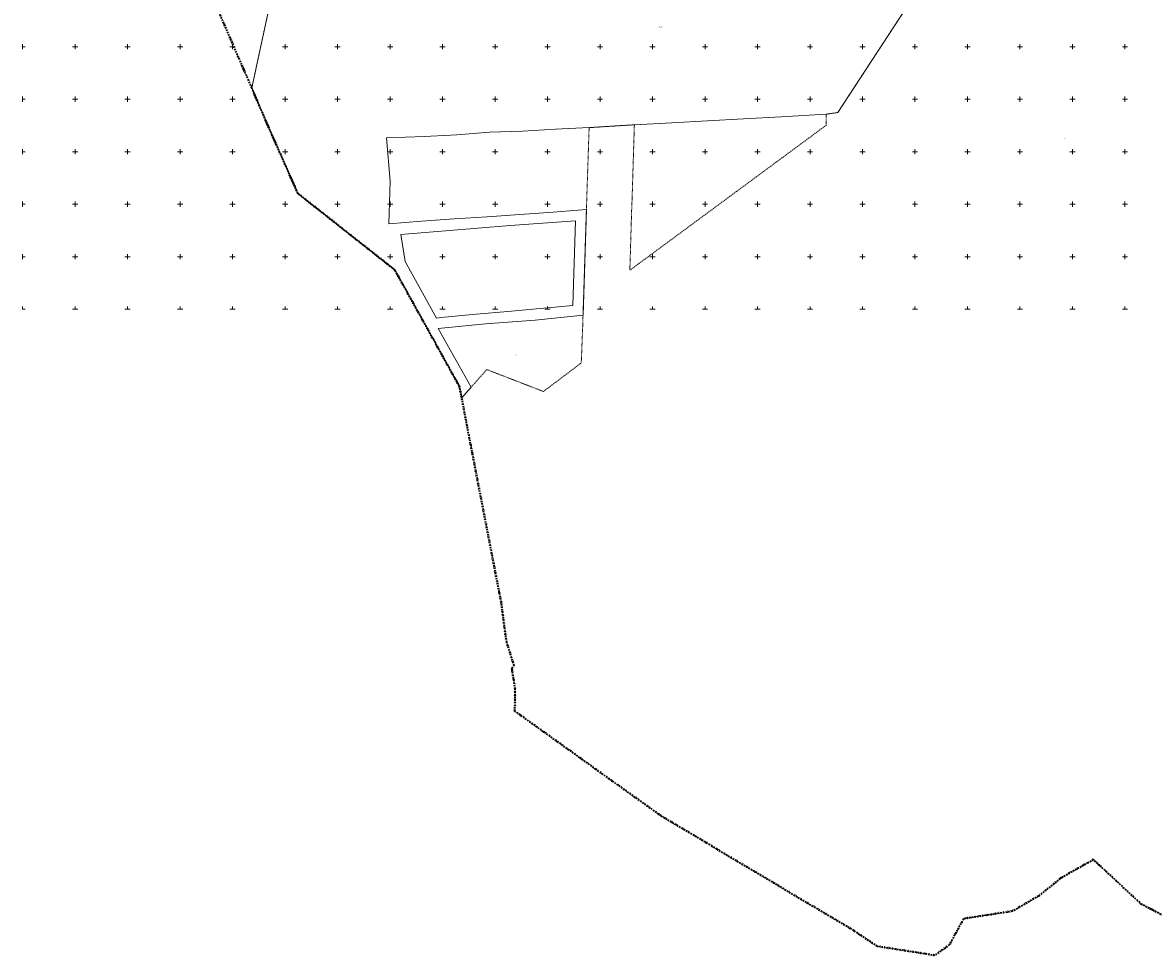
# Model space of a CAD drawing. Header units: millimetres. Extents: x 6421400 to 6424255, y 5791334 to 5793836.
# Tile 1 of 101: x 6422000 to 6423077, y 5791385 to 5792273. Entities that reach past the tile are written whole.
import ezdxf
from ezdxf.enums import TextEntityAlignment as Align

# ---------------------------------------------------------------- set-up
doc = ezdxf.new("R2010")
doc.units = ezdxf.units.MM
for name, pattern in [('KROPK2', [1, 0.05, -0.95]), ('PRZER1-1', [1, 0.5, -0.5]), ('PRZER3-2', [2.5, 1.5, -1])]:
    doc.linetypes.add(name, pattern=pattern)
doc.layers.get('0').update_dxf_attribs({"color": 252})
for name, color, linetype, lineweight in [('GEPPGG', 252, 'Continuous', 18), ('GESDZI', 252, 'Continuous', 18), ('GESDZI_O', 252, 'Continuous', 18), ('GESJAE', 252, 'Continuous', 35), ('GESJOB', 252, 'Continuous', 25), ('GESUZY', 252, 'Continuous', 18), ('GESUZY_O', 252, 'Continuous', 18), ('Ramka sekcyjna', 252, 'Continuous', 18)]:
    doc.layers.add(name, color=color, linetype=linetype, lineweight=lineweight)
doc.layers.add('xref', color=252, linetype='Continuous')
doc.styles.add('Arial', font='arial.ttf')

# ---------------------------------------------------------------- blocks, each defined once
blk = doc.blocks.new('GEPPGG1_1')
at = {"color": 0}
blk.add_lwpolyline([(0.25, 0), (0.237764, -0.077254), (0.202254, -0.146946), (0.146946, -0.202254), (0.077254, -0.237764), (0, -0.25), (-0.077254, -0.237764), (-0.146946, -0.202254), (-0.202254, -0.146946), (-0.237764, -0.077254), (-0.25, 0), (-0.237764, 0.077254), (-0.202254, 0.146946), (-0.146946, 0.202254), (-0.077254, 0.237764), (0, 0.25), (0.077254, 0.237764), (0.146946, 0.202254), (0.202254, 0.146946), (0.237764, 0.077254)], close=True, dxfattribs=at)
blk = doc.blocks.new('GEPPGG1_2')
blk.add_hatch(color=0).paths.add_polyline_path([(-0.045, 0), (-0.042798, -0.013906), (-0.036406, -0.02645), (-0.02645, -0.036406), (-0.013906, -0.042798), (0, -0.045), (0.013906, -0.042798), (0.02645, -0.036406), (0.036406, -0.02645), (0.042798, -0.013906), (0.045, 0), (0.042798, 0.013906), (0.036406, 0.02645), (0.02645, 0.036406), (0.013906, 0.042798), (0, 0.045), (-0.013906, 0.042798), (-0.02645, 0.036406), (-0.036406, 0.02645), (-0.042798, 0.013906)])
blk = doc.blocks.new('G$CC51CC4AD')
at = {"layer": 'GESDZI', "linetype": 'Continuous', "lineweight": 18, "elevation": 10.3}
blk.add_lwpolyline([(6422293.9, 5792561.1), (6422218.3, 5792210.7), (6422234.6, 5792172.8), (6422237.8, 5792165.6), (6422262.3, 5792110.2), (6422352.4, 5792039.1), (6422354.6, 5792037.3), (6422416.2, 5791926.3), (6422418.3, 5791915.5), (6422427.3, 5791925.8), (6422395.7, 5791981.6), (6422441, 5791986), (6422488.2, 5791989.7), (6422533.8, 5791994.4), (6422537, 5792094.9), (6422505.4, 5792092.4), (6422473.7, 5792090.2), (6422442.4, 5792088.1), (6422411.2, 5792085.9), (6422380, 5792083.7), (6422348.8, 5792081.4), (6422350.1, 5792121.8), (6422346.7, 5792163.1), (6422382.7, 5792164.6), (6422413.7, 5792166.2), (6422444.7, 5792168.5), (6422476.1, 5792169.7), (6422507.6, 5792171.4), (6422539.6, 5792172.9), (6422569.6, 5792174.8), (6422582.7, 5792175.6), (6422618.3, 5792177.5), (6422652.3, 5792179.3), (6422686.8, 5792181.2), (6422722.5, 5792183.2), (6422765.4, 5792185.7), (6422776.5, 5792187.3), (6422900, 5792376.4)], dxfattribs=at)
blk.add_lwpolyline([(6422432, 5791995.1), (6422402, 5791992.3), (6422394.1, 5791991.4), (6422364.5, 5792045.3), (6422360.3, 5792071), (6422402.9, 5792074.5), (6422433.6, 5792077.1), (6422464.4, 5792079.7), (6422495.5, 5792081.9), (6422526.7, 5792084.2), (6422524.2, 5792003.5), (6422493, 5792000.7), (6422462.1, 5791997.9)], close=True, dxfattribs=at)
at = {"layer": 'GESJAE', "linetype": 'KROPK2', "lineweight": 50, "elevation": 10.3}
blk.add_lwpolyline([(6423137.7, 5791396.1), (6423066, 5791433), (6423025.9, 5791470.2), (6423019.9, 5791475.7), (6423014.7, 5791472.8), (6422988.3, 5791457.8), (6422967.6, 5791440.9), (6422949.7, 5791430.7), (6422942.5, 5791426.5), (6422896.2, 5791419.4), (6422882.7, 5791394.7), (6422868.9, 5791384.5), (6422814.1, 5791393.1), (6422791.7, 5791408.1), (6422725, 5791447.8), (6422661.5, 5791485.6), (6422654.6, 5791489.7), (6422607.9, 5791517.6), (6422546.2, 5791561.7), (6422530.8, 5791572.8), (6422468.9, 5791617.1), (6422469.3, 5791638.1), (6422466.4, 5791656.2), (6422466.1, 5791658.1), (6422468.2, 5791660.5), (6422461.1, 5791682.7), (6422459.3, 5791695.5), (6422456, 5791720.7), (6422452.2, 5791740), (6422431.7, 5791845.9), (6422428.6, 5791861.9), (6422418.3, 5791915.5), (6422416.2, 5791926.3), (6422354.6, 5792037.3), (6422352.4, 5792039.1), (6422262.3, 5792110.2), (6422237.8, 5792165.6), (6422234.6, 5792172.8), (6422218.3, 5792210.7), (6422210.7, 5792228.4), (6422192.7, 5792270), (6422162.9, 5792339.4)], dxfattribs=at)
at = {"layer": 'GESJOB', "linetype": 'PRZER3-2', "lineweight": 35, "elevation": 10.3}
blk.add_lwpolyline([(6423137.7, 5791396.1), (6423066, 5791433), (6423025.9, 5791470.2), (6423019.9, 5791475.7), (6423014.7, 5791472.8), (6422988.3, 5791457.8), (6422967.6, 5791440.9), (6422949.7, 5791430.7), (6422942.5, 5791426.5), (6422896.2, 5791419.4), (6422882.7, 5791394.7), (6422868.9, 5791384.5), (6422814.1, 5791393.1), (6422791.7, 5791408.1), (6422725, 5791447.8), (6422661.5, 5791485.6), (6422654.6, 5791489.7), (6422607.9, 5791517.6), (6422546.2, 5791561.7), (6422530.8, 5791572.8), (6422468.9, 5791617.1), (6422469.3, 5791638.1), (6422466.4, 5791656.2), (6422466.1, 5791658.1), (6422468.2, 5791660.5), (6422461.1, 5791682.7), (6422459.3, 5791695.5), (6422456, 5791720.7), (6422452.2, 5791740), (6422431.7, 5791845.9), (6422428.6, 5791861.9), (6422418.3, 5791915.5), (6422416.2, 5791926.3), (6422354.6, 5792037.3), (6422352.4, 5792039.1), (6422262.3, 5792110.2), (6422237.8, 5792165.6), (6422234.6, 5792172.8), (6422218.3, 5792210.7), (6422210.7, 5792228.4), (6422192.7, 5792270), (6422162.9, 5792339.4)], dxfattribs=at)
at = {"layer": 'GESUZY', "linetype": 'PRZER1-1', "lineweight": 18, "elevation": 10.2}
blk.add_lwpolyline([(6422293.9, 5792561.1), (6422218.3, 5792210.7), (6422234.6, 5792172.8), (6422237.8, 5792165.6), (6422262.3, 5792110.2), (6422352.4, 5792039.1), (6422354.6, 5792037.3), (6422416.2, 5791926.3), (6422418.3, 5791915.5), (6422427.3, 5791925.8), (6422442.1, 5791942.5), (6422496.1, 5791921.6), (6422532.1, 5791948.8), (6422533.4, 5791981.2), (6422533.8, 5791994.4), (6422537, 5792094.9), (6422539.6, 5792172.9), (6422569.6, 5792174.8), (6422582.7, 5792175.6), (6422580.4, 5792100.9), (6422580.2, 5792096.9), (6422580, 5792090.9), (6422578.4, 5792037.1), (6422765.4, 5792175.2), (6422765.4, 5792185.7), (6422776.5, 5792187.3), (6422900, 5792376.4)], dxfattribs=at)
at = {"layer": 'Ramka sekcyjna', "linetype": 'Continuous', "lineweight": 18, "elevation": 100, "flags": 128}
for points in [[(6422000, 5792250), (6422000, 5792252.5)], [(6422000, 5792250), (6422002.5, 5792250)], [(6422000, 5792250), (6422000, 5792247.5)], [(6422000, 5792250), (6422002.5, 5792250)], [(6422052.5, 5792250), (6422047.5, 5792250)], [(6422052.5, 5792250), (6422047.5, 5792250)], [(6422050, 5792250), (6422050, 5792252.5)], [(6422050, 5792250), (6422050, 5792247.5)], [(6422102.5, 5792250), (6422097.5, 5792250)], [(6422102.5, 5792250), (6422097.5, 5792250)], [(6422100, 5792250), (6422100, 5792252.5)], [(6422100, 5792250), (6422100, 5792247.5)], [(6422152.5, 5792250), (6422147.5, 5792250)], [(6422152.5, 5792250), (6422147.5, 5792250)], [(6422150, 5792250), (6422150, 5792252.5)], [(6422150, 5792250), (6422150, 5792247.5)], [(6422202.5, 5792250), (6422197.5, 5792250)], [(6422202.5, 5792250), (6422197.5, 5792250)], [(6422200, 5792250), (6422200, 5792252.5)], [(6422200, 5792250), (6422200, 5792247.5)], [(6422252.5, 5792250), (6422247.5, 5792250)], [(6422252.5, 5792250), (6422247.5, 5792250)], [(6422250, 5792250), (6422250, 5792252.5)], [(6422250, 5792250), (6422250, 5792247.5)], [(6422302.5, 5792250), (6422297.5, 5792250)], [(6422302.5, 5792250), (6422297.5, 5792250)], [(6422300, 5792250), (6422300, 5792252.5)], [(6422300, 5792250), (6422300, 5792247.5)], [(6422352.5, 5792250), (6422347.5, 5792250)], [(6422352.5, 5792250), (6422347.5, 5792250)], [(6422350, 5792250), (6422350, 5792252.5)], [(6422350, 5792250), (6422350, 5792247.5)], [(6422400, 5792250), (6422397.5, 5792250)], [(6422400, 5792250), (6422397.5, 5792250)], [(6422400, 5792250), (6422400, 5792252.5)], [(6422400, 5792250), (6422400, 5792252.5)], [(6422400, 5792250), (6422402.5, 5792250)], [(6422400, 5792250), (6422400, 5792247.5)], [(6422400, 5792250), (6422400, 5792247.5)], [(6422400, 5792250), (6422402.5, 5792250)], [(6422452.5, 5792250), (6422447.5, 5792250)], [(6422452.5, 5792250), (6422447.5, 5792250)], [(6422450, 5792250), (6422450, 5792252.5)], [(6422450, 5792250), (6422450, 5792247.5)], [(6422502.5, 5792250), (6422497.5, 5792250)], [(6422502.5, 5792250), (6422497.5, 5792250)], [(6422500, 5792250), (6422500, 5792252.5)], [(6422500, 5792250), (6422500, 5792247.5)], [(6422552.5, 5792250), (6422547.5, 5792250)], [(6422552.5, 5792250), (6422547.5, 5792250)], [(6422550, 5792250), (6422550, 5792252.5)], [(6422550, 5792250), (6422550, 5792247.5)], [(6422602.5, 5792250), (6422597.5, 5792250)], [(6422602.5, 5792250), (6422597.5, 5792250)], [(6422600, 5792250), (6422600, 5792252.5)], [(6422600, 5792250), (6422600, 5792247.5)], [(6422652.5, 5792250), (6422647.5, 5792250)], [(6422652.5, 5792250), (6422647.5, 5792250)], [(6422650, 5792250), (6422650, 5792252.5)], [(6422650, 5792250), (6422650, 5792247.5)], [(6422702.5, 5792250), (6422697.5, 5792250)], [(6422702.5, 5792250), (6422697.5, 5792250)], [(6422700, 5792250), (6422700, 5792252.5)], [(6422700, 5792250), (6422700, 5792247.5)], [(6422752.5, 5792250), (6422747.5, 5792250)], [(6422752.5, 5792250), (6422747.5, 5792250)], [(6422750, 5792250), (6422750, 5792252.5)], [(6422750, 5792250), (6422750, 5792247.5)], [(6422800, 5792250), (6422797.5, 5792250)], [(6422800, 5792250), (6422797.5, 5792250)], [(6422800, 5792250), (6422800, 5792252.5)], [(6422800, 5792250), (6422800, 5792252.5)], [(6422800, 5792250), (6422802.5, 5792250)], [(6422800, 5792250), (6422800, 5792247.5)], [(6422800, 5792250), (6422800, 5792247.5)], [(6422800, 5792250), (6422802.5, 5792250)], [(6422852.5, 5792250), (6422847.5, 5792250)], [(6422852.5, 5792250), (6422847.5, 5792250)], [(6422850, 5792250), (6422850, 5792252.5)], [(6422850, 5792250), (6422850, 5792247.5)], [(6422902.5, 5792250), (6422897.5, 5792250)], [(6422902.5, 5792250), (6422897.5, 5792250)], [(6422900, 5792250), (6422900, 5792252.5)], [(6422900, 5792250), (6422900, 5792247.5)], [(6422952.5, 5792250), (6422947.5, 5792250)], [(6422952.5, 5792250), (6422947.5, 5792250)], [(6422950, 5792250), (6422950, 5792252.5)], [(6422950, 5792250), (6422950, 5792247.5)], [(6423002.5, 5792250), (6422997.5, 5792250)], [(6423002.5, 5792250), (6422997.5, 5792250)], [(6423000, 5792250), (6423000, 5792252.5)], [(6423000, 5792250), (6423000, 5792247.5)], [(6423052.5, 5792250), (6423047.5, 5792250)], [(6423052.5, 5792250), (6423047.5, 5792250)], [(6423050, 5792250), (6423050, 5792252.5)], [(6423050, 5792250), (6423050, 5792247.5)], [(6422000, 5792197.5), (6422000, 5792202.5)], [(6422050, 5792197.5), (6422050, 5792202.5)], [(6422100, 5792197.5), (6422100, 5792202.5)], [(6422150, 5792197.5), (6422150, 5792202.5)], [(6422200, 5792197.5), (6422200, 5792202.5)], [(6422250, 5792197.5), (6422250, 5792202.5)], [(6422300, 5792197.5), (6422300, 5792202.5)], [(6422350, 5792197.5), (6422350, 5792202.5)], [(6422400, 5792197.5), (6422400, 5792202.5)], [(6422400, 5792197.5), (6422400, 5792202.5)], [(6422450, 5792197.5), (6422450, 5792202.5)], [(6422500, 5792197.5), (6422500, 5792202.5)], [(6422550, 5792197.5), (6422550, 5792202.5)], [(6422600, 5792197.5), (6422600, 5792202.5)], [(6422650, 5792197.5), (6422650, 5792202.5)], [(6422700, 5792197.5), (6422700, 5792202.5)], [(6422750, 5792197.5), (6422750, 5792202.5)], [(6422800, 5792197.5), (6422800, 5792202.5)], [(6422800, 5792197.5), (6422800, 5792202.5)], [(6422850, 5792197.5), (6422850, 5792202.5)], [(6422900, 5792197.5), (6422900, 5792202.5)], [(6422950, 5792197.5), (6422950, 5792202.5)], [(6423000, 5792197.5), (6423000, 5792202.5)], [(6423050, 5792197.5), (6423050, 5792202.5)], [(6422000, 5792200), (6422002.5, 5792200)], [(6422052.5, 5792200), (6422047.5, 5792200)], [(6422102.5, 5792200), (6422097.5, 5792200)], [(6422152.5, 5792200), (6422147.5, 5792200)], [(6422202.5, 5792200), (6422197.5, 5792200)], [(6422252.5, 5792200), (6422247.5, 5792200)], [(6422302.5, 5792200), (6422297.5, 5792200)], [(6422352.5, 5792200), (6422347.5, 5792200)], [(6422400, 5792200), (6422397.5, 5792200)], [(6422400, 5792200), (6422402.5, 5792200)], [(6422452.5, 5792200), (6422447.5, 5792200)], [(6422502.5, 5792200), (6422497.5, 5792200)], [(6422552.5, 5792200), (6422547.5, 5792200)], [(6422602.5, 5792200), (6422597.5, 5792200)], [(6422652.5, 5792200), (6422647.5, 5792200)], [(6422702.5, 5792200), (6422697.5, 5792200)], [(6422752.5, 5792200), (6422747.5, 5792200)], [(6422800, 5792200), (6422797.5, 5792200)], [(6422800, 5792200), (6422802.5, 5792200)], [(6422852.5, 5792200), (6422847.5, 5792200)], [(6422902.5, 5792200), (6422897.5, 5792200)], [(6422952.5, 5792200), (6422947.5, 5792200)], [(6423002.5, 5792200), (6422997.5, 5792200)], [(6423052.5, 5792200), (6423047.5, 5792200)], [(6422000, 5792147.5), (6422000, 5792152.5)], [(6422000, 5792150), (6422002.5, 5792150)], [(6422052.5, 5792150), (6422047.5, 5792150)], [(6422050, 5792147.5), (6422050, 5792152.5)], [(6422102.5, 5792150), (6422097.5, 5792150)], [(6422100, 5792147.5), (6422100, 5792152.5)], [(6422152.5, 5792150), (6422147.5, 5792150)], [(6422150, 5792147.5), (6422150, 5792152.5)], [(6422202.5, 5792150), (6422197.5, 5792150)], [(6422200, 5792147.5), (6422200, 5792152.5)], [(6422252.5, 5792150), (6422247.5, 5792150)], [(6422250, 5792147.5), (6422250, 5792152.5)], [(6422302.5, 5792150), (6422297.5, 5792150)], [(6422300, 5792147.5), (6422300, 5792152.5)], [(6422352.5, 5792150), (6422347.5, 5792150)], [(6422350, 5792147.5), (6422350, 5792152.5)], [(6422400, 5792150), (6422397.5, 5792150)], [(6422400, 5792147.5), (6422400, 5792152.5)], [(6422400, 5792147.5), (6422400, 5792152.5)], [(6422400, 5792150), (6422402.5, 5792150)], [(6422452.5, 5792150), (6422447.5, 5792150)], [(6422450, 5792147.5), (6422450, 5792152.5)], [(6422502.5, 5792150), (6422497.5, 5792150)], [(6422500, 5792147.5), (6422500, 5792152.5)], [(6422552.5, 5792150), (6422547.5, 5792150)], [(6422550, 5792147.5), (6422550, 5792152.5)], [(6422602.5, 5792150), (6422597.5, 5792150)], [(6422600, 5792147.5), (6422600, 5792152.5)], [(6422652.5, 5792150), (6422647.5, 5792150)], [(6422650, 5792147.5), (6422650, 5792152.5)], [(6422702.5, 5792150), (6422697.5, 5792150)], [(6422700, 5792147.5), (6422700, 5792152.5)], [(6422752.5, 5792150), (6422747.5, 5792150)], [(6422750, 5792147.5), (6422750, 5792152.5)], [(6422800, 5792150), (6422797.5, 5792150)], [(6422800, 5792147.5), (6422800, 5792152.5)], [(6422800, 5792147.5), (6422800, 5792152.5)], [(6422800, 5792150), (6422802.5, 5792150)], [(6422852.5, 5792150), (6422847.5, 5792150)], [(6422850, 5792147.5), (6422850, 5792152.5)], [(6422902.5, 5792150), (6422897.5, 5792150)], [(6422900, 5792147.5), (6422900, 5792152.5)], [(6422952.5, 5792150), (6422947.5, 5792150)], [(6422950, 5792147.5), (6422950, 5792152.5)], [(6423002.5, 5792150), (6422997.5, 5792150)], [(6423000, 5792147.5), (6423000, 5792152.5)], [(6423052.5, 5792150), (6423047.5, 5792150)], [(6423050, 5792147.5), (6423050, 5792152.5)], [(6422000, 5792097.5), (6422000, 5792102.5)], [(6422000, 5792100), (6422002.5, 5792100)], [(6422052.5, 5792100), (6422047.5, 5792100)], [(6422050, 5792097.5), (6422050, 5792102.5)], [(6422102.5, 5792100), (6422097.5, 5792100)], [(6422100, 5792097.5), (6422100, 5792102.5)], [(6422152.5, 5792100), (6422147.5, 5792100)], [(6422150, 5792097.5), (6422150, 5792102.5)], [(6422202.5, 5792100), (6422197.5, 5792100)], [(6422200, 5792097.5), (6422200, 5792102.5)], [(6422252.5, 5792100), (6422247.5, 5792100)], [(6422250, 5792097.5), (6422250, 5792102.5)], [(6422302.5, 5792100), (6422297.5, 5792100)], [(6422300, 5792097.5), (6422300, 5792102.5)], [(6422352.5, 5792100), (6422347.5, 5792100)], [(6422350, 5792097.5), (6422350, 5792102.5)], [(6422400, 5792100), (6422397.5, 5792100)], [(6422400, 5792097.5), (6422400, 5792102.5)], [(6422400, 5792097.5), (6422400, 5792102.5)], [(6422400, 5792100), (6422402.5, 5792100)], [(6422452.5, 5792100), (6422447.5, 5792100)], [(6422450, 5792097.5), (6422450, 5792102.5)], [(6422502.5, 5792100), (6422497.5, 5792100)], [(6422500, 5792097.5), (6422500, 5792102.5)], [(6422552.5, 5792100), (6422547.5, 5792100)], [(6422550, 5792097.5), (6422550, 5792102.5)], [(6422602.5, 5792100), (6422597.5, 5792100)], [(6422600, 5792097.5), (6422600, 5792102.5)], [(6422652.5, 5792100), (6422647.5, 5792100)], [(6422650, 5792097.5), (6422650, 5792102.5)], [(6422702.5, 5792100), (6422697.5, 5792100)], [(6422700, 5792097.5), (6422700, 5792102.5)], [(6422752.5, 5792100), (6422747.5, 5792100)], [(6422750, 5792097.5), (6422750, 5792102.5)], [(6422800, 5792100), (6422797.5, 5792100)], [(6422800, 5792097.5), (6422800, 5792102.5)], [(6422800, 5792097.5), (6422800, 5792102.5)], [(6422800, 5792100), (6422802.5, 5792100)], [(6422852.5, 5792100), (6422847.5, 5792100)], [(6422850, 5792097.5), (6422850, 5792102.5)], [(6422902.5, 5792100), (6422897.5, 5792100)], [(6422900, 5792097.5), (6422900, 5792102.5)], [(6422952.5, 5792100), (6422947.5, 5792100)], [(6422950, 5792097.5), (6422950, 5792102.5)], [(6423002.5, 5792100), (6422997.5, 5792100)], [(6423000, 5792097.5), (6423000, 5792102.5)], [(6423052.5, 5792100), (6423047.5, 5792100)], [(6423050, 5792097.5), (6423050, 5792102.5)], [(6422000, 5792047.5), (6422000, 5792052.5)], [(6422050, 5792047.5), (6422050, 5792052.5)], [(6422100, 5792047.5), (6422100, 5792052.5)], [(6422150, 5792047.5), (6422150, 5792052.5)], [(6422200, 5792047.5), (6422200, 5792052.5)], [(6422250, 5792047.5), (6422250, 5792052.5)], [(6422300, 5792047.5), (6422300, 5792052.5)], [(6422350, 5792047.5), (6422350, 5792052.5)], [(6422400, 5792047.5), (6422400, 5792052.5)], [(6422400, 5792047.5), (6422400, 5792052.5)], [(6422450, 5792047.5), (6422450, 5792052.5)], [(6422500, 5792047.5), (6422500, 5792052.5)], [(6422550, 5792047.5), (6422550, 5792052.5)], [(6422600, 5792047.5), (6422600, 5792052.5)], [(6422650, 5792047.5), (6422650, 5792052.5)], [(6422700, 5792047.5), (6422700, 5792052.5)], [(6422750, 5792047.5), (6422750, 5792052.5)], [(6422800, 5792047.5), (6422800, 5792052.5)], [(6422800, 5792047.5), (6422800, 5792052.5)], [(6422850, 5792047.5), (6422850, 5792052.5)], [(6422900, 5792047.5), (6422900, 5792052.5)], [(6422950, 5792047.5), (6422950, 5792052.5)], [(6423000, 5792047.5), (6423000, 5792052.5)], [(6423050, 5792047.5), (6423050, 5792052.5)], [(6422000, 5792050), (6422002.5, 5792050)], [(6422052.5, 5792050), (6422047.5, 5792050)], [(6422102.5, 5792050), (6422097.5, 5792050)], [(6422152.5, 5792050), (6422147.5, 5792050)], [(6422202.5, 5792050), (6422197.5, 5792050)], [(6422252.5, 5792050), (6422247.5, 5792050)], [(6422302.5, 5792050), (6422297.5, 5792050)], [(6422352.5, 5792050), (6422347.5, 5792050)], [(6422400, 5792050), (6422397.5, 5792050)], [(6422400, 5792050), (6422402.5, 5792050)], [(6422452.5, 5792050), (6422447.5, 5792050)], [(6422502.5, 5792050), (6422497.5, 5792050)], [(6422552.5, 5792050), (6422547.5, 5792050)], [(6422602.5, 5792050), (6422597.5, 5792050)], [(6422652.5, 5792050), (6422647.5, 5792050)], [(6422702.5, 5792050), (6422697.5, 5792050)], [(6422752.5, 5792050), (6422747.5, 5792050)], [(6422800, 5792050), (6422797.5, 5792050)], [(6422800, 5792050), (6422802.5, 5792050)], [(6422852.5, 5792050), (6422847.5, 5792050)], [(6422902.5, 5792050), (6422897.5, 5792050)], [(6422952.5, 5792050), (6422947.5, 5792050)], [(6423002.5, 5792050), (6422997.5, 5792050)], [(6423052.5, 5792050), (6423047.5, 5792050)], [(6422000, 5792000), (6422000, 5792002.5)], [(6422000, 5792000), (6422002.5, 5792000)], [(6422052.5, 5792000), (6422047.5, 5792000)], [(6422050, 5792000), (6422050, 5792002.5)], [(6422102.5, 5792000), (6422097.5, 5792000)], [(6422100, 5792000), (6422100, 5792002.5)], [(6422152.5, 5792000), (6422147.5, 5792000)], [(6422150, 5792000), (6422150, 5792002.5)], [(6422202.5, 5792000), (6422197.5, 5792000)], [(6422200, 5792000), (6422200, 5792002.5)], [(6422252.5, 5792000), (6422247.5, 5792000)], [(6422250, 5792000), (6422250, 5792002.5)], [(6422302.5, 5792000), (6422297.5, 5792000)], [(6422300, 5792000), (6422300, 5792002.5)], [(6422352.5, 5792000), (6422347.5, 5792000)], [(6422350, 5792000), (6422350, 5792002.5)], [(6422400, 5792000), (6422397.5, 5792000)], [(6422400, 5792000), (6422400, 5792002.5)], [(6422400, 5792000), (6422400, 5792002.5)], [(6422400, 5792000), (6422402.5, 5792000)], [(6422452.5, 5792000), (6422447.5, 5792000)], [(6422450, 5792000), (6422450, 5792002.5)], [(6422502.5, 5792000), (6422497.5, 5792000)], [(6422500, 5792000), (6422500, 5792002.5)], [(6422552.5, 5792000), (6422547.5, 5792000)], [(6422550, 5792000), (6422550, 5792002.5)], [(6422602.5, 5792000), (6422597.5, 5792000)], [(6422600, 5792000), (6422600, 5792002.5)], [(6422652.5, 5792000), (6422647.5, 5792000)], [(6422650, 5792000), (6422650, 5792002.5)], [(6422702.5, 5792000), (6422697.5, 5792000)], [(6422700, 5792000), (6422700, 5792002.5)], [(6422752.5, 5792000), (6422747.5, 5792000)], [(6422750, 5792000), (6422750, 5792002.5)], [(6422800, 5792000), (6422797.5, 5792000)], [(6422800, 5792000), (6422800, 5792002.5)], [(6422800, 5792000), (6422800, 5792002.5)], [(6422800, 5792000), (6422802.5, 5792000)], [(6422852.5, 5792000), (6422847.5, 5792000)], [(6422850, 5792000), (6422850, 5792002.5)], [(6422902.5, 5792000), (6422897.5, 5792000)], [(6422900, 5792000), (6422900, 5792002.5)], [(6422952.5, 5792000), (6422947.5, 5792000)], [(6422950, 5792000), (6422950, 5792002.5)], [(6423002.5, 5792000), (6422997.5, 5792000)], [(6423000, 5792000), (6423000, 5792002.5)], [(6423052.5, 5792000), (6423047.5, 5792000)], [(6423050, 5792000), (6423050, 5792002.5)]]:
    blk.add_lwpolyline(points, dxfattribs=at)
at = {"layer": 'GEPPGG', "linetype": 'Continuous', "lineweight": 18, "rotation": 90}
for name, p in [('GEPPGG1_1', (6422192.7, 5792270, 10.3)), ('GEPPGG1_2', (6422210.7, 5792228.4, 10.3))]:
    blk.add_blockref(name, p, dxfattribs=at)
at = {"layer": 'GESDZI_O', "linetype": 'Continuous', "lineweight": 0, "style": 'Arial'}
blk.add_text('1195/28', height=1.25, rotation=360, dxfattribs=at).set_placement((6422606.3, 5792268, 10.8), align=Align.CENTER)
at = {"layer": 'GESUZY_O', "linetype": 'Continuous', "lineweight": 0, "style": 'Arial'}
for s, p in [('dr', (6422992.8, 5792162.1, 10.8)), ('Ls', (6422469.4, 5791955.7, 10.8))]:
    blk.add_text(s, height=1.25, rotation=360, dxfattribs=at).set_placement(p, align=Align.CENTER)

msp = doc.modelspace()

# ---------------------------------------------------------------- block references
at = {"layer": 'xref'}
msp.add_blockref('G$CC51CC4AD', (0, 0), dxfattribs=at)

doc.saveas('drawing.dxf')
